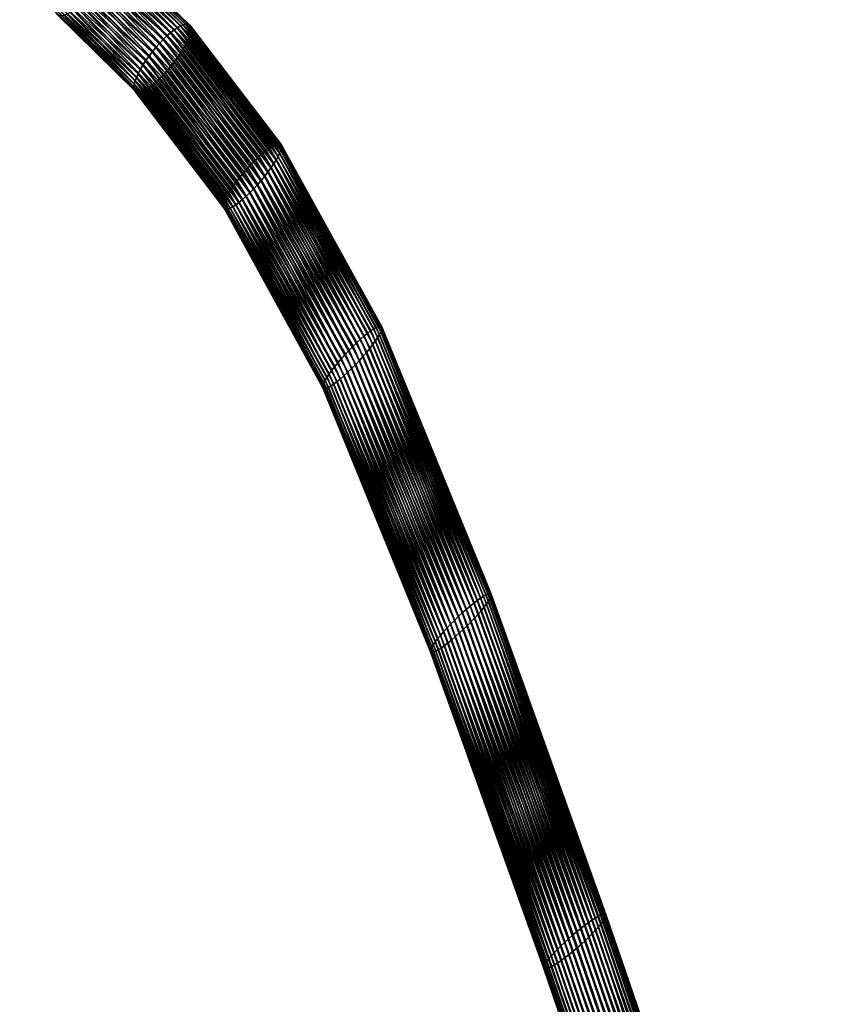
# Model space of a CAD drawing. Header units: centimetres. Extents: x -1886 to 2760, y -2774 to 68.
# Tile 4 of 77: x -3.02 to 0.7, y 42.9 to 47.38. Entities that reach past the tile are written whole.
import ezdxf

# ---------------------------------------------------------------- set-up
doc = ezdxf.new("R2010")
doc.units = ezdxf.units.CM
doc.layers.get('0').update_dxf_attribs({"true_color": 0x086e87})

msp = doc.modelspace()

# ---------------------------------------------------------------- meshes
at = {"color": 9, "true_color": 0xc1c1c1}
mesh = msp.add_polyface(dxfattribs=at)
corners = [(-2.9196, 47.8718, -1095.3745), (-2.6207, 47.6171, -1095.2147), (-2.6294, 47.5975, -1095.2153), (-2.9273, 47.8513, -1095.3746), (-2.64, 47.5771, -1095.2145), (-2.9484, 47.809, -1095.3705), (-2.6521, 47.5564, -1095.2119), (-2.6657, 47.5356, -1095.208), (-2.937, 47.8302, -1095.3732), (-2.9614, 47.7879, -1095.3665), (-2.6805, 47.5151, -1095.2026), (-2.9759, 47.7674, -1095.361), (-2.6963, 47.4953, -1095.196), (-2.9914, 47.7478, -1095.3545), (-2.7128, 47.4765, -1095.1881), (-2.3797, 47.1168, -1095.0072), (-2.7296, 47.459, -1095.1792), (-2.3966, 47.1005, -1094.9971), (-2.7466, 47.4432, -1095.1693), (-2.4131, 47.086, -1094.9862), (-2.7634, 47.4292, -1095.1587), (-2.4439, 47.063, -1094.9626), (-2.7953, 47.4079, -1095.1359), (-2.7797, 47.4174, -1095.1475), (-2.429, 47.0734, -1094.9746), (-2.4577, 47.055, -1094.9503), (-2.8099, 47.4009, -1095.1241), (-2.4701, 47.0495, -1094.9379), (-2.8232, 47.3965, -1095.1123), (-2.49, 47.0461, -1094.9138), (-2.8452, 47.3958, -1095.0897), (-2.835, 47.3948, -1095.1008), (-2.481, 47.0465, -1094.9257), (-2.497, 47.0485, -1094.9026), (-2.8534, 47.3996, -1095.0792), (-2.502, 47.0534, -1094.8921), (-2.8597, 47.4059, -1095.0696), (-2.5055, 47.0707, -1094.874), (-2.8659, 47.4261, -1095.0531), (-2.8639, 47.4148, -1095.0608), (-2.5048, 47.0609, -1094.8826), (-2.5039, 47.0828, -1094.8668), (-2.8656, 47.4395, -1095.0466), (-2.5001, 47.0969, -1094.861), (-2.8631, 47.455, -1095.0416), (-2.4863, 47.1301, -1094.8539), (-2.8518, 47.4906, -1095.0358), (-2.8585, 47.4721, -1095.038), (-2.4942, 47.1128, -1094.8567), (-2.4765, 47.1488, -1094.8527), (-2.8431, 47.5102, -1095.0353), (-2.4649, 47.1683, -1094.853), (-2.8326, 47.5306, -1095.0361), (-2.4375, 47.2086, -1094.8586), (-2.8069, 47.5722, -1095.0426), (-2.8204, 47.5514, -1095.0386), (-2.4519, 47.1884, -1094.8551), (-2.4221, 47.2288, -1094.8638), (-2.792, 47.5927, -1095.048), (-2.4059, 47.2485, -1094.8704), (-2.7763, 47.6125, -1095.0547), (-2.3723, 47.2851, -1094.8872), (-2.743, 47.6489, -1095.0714), (-2.7598, 47.6314, -1095.0625), (-2.3892, 47.2674, -1094.8782), (-2.3554, 47.3014, -1094.8973), (-2.726, 47.6648, -1095.0814), (-2.3389, 47.316, -1094.9083), (-2.7092, 47.6788, -1095.092), (-3.0073, 47.9643, -1095.2751), (-2.6929, 47.6906, -1095.1033), (-2.6773, 47.7002, -1095.1149), (-3.0243, 47.9536, -1095.2646), (-2.9909, 47.9726, -1095.2859), (-2.6627, 47.7071, -1095.1266), (-2.9754, 47.9781, -1095.2968), (-2.6494, 47.7115, -1095.1383), (-2.948, 47.9811, -1095.318), (-2.6376, 47.7132, -1095.1499), (-2.6274, 47.7122, -1095.161), (-2.9611, 47.981, -1095.3075), (-2.9366, 47.9784, -1095.3281), (-2.6191, 47.7084, -1095.1715), (-2.927, 47.973, -1095.3375), (-2.6129, 47.702, -1095.1812), (-2.6067, 47.6818, -1095.1975), (-2.9105, 47.9415, -1095.3606), (-2.9139, 47.9543, -1095.3539), (-2.6087, 47.6931, -1095.1899), (-2.9194, 47.9649, -1095.3462), (-2.607, 47.6683, -1095.204), (-2.9094, 47.9265, -1095.366), (-2.6094, 47.6528, -1095.209), (-2.9106, 47.9097, -1095.3702), (-2.914, 47.8913, -1095.373), (-2.614, 47.6357, -1095.2126)]
mesh.append_faces([[corners[k] for k in face] for face in [(0, 1, 2), (3, 2, 4), (5, 6, 7), (8, 4, 6), (9, 7, 10), (11, 10, 12), (13, 12, 14), (15, 16, 14), (17, 18, 16), (19, 20, 18), (21, 22, 23), (24, 23, 20), (25, 26, 22), (27, 28, 26), (29, 30, 31), (32, 31, 28), (33, 34, 30), (35, 36, 34), (37, 38, 39), (39, 40, 37), (40, 39, 36), (36, 35, 40), (38, 37, 41), (41, 42, 38), (42, 41, 43), (43, 44, 42), (45, 46, 47), (47, 48, 45), (48, 47, 44), (44, 43, 48), (46, 45, 49), (49, 50, 46), (50, 49, 51), (51, 52, 50), (53, 54, 55), (56, 55, 52), (57, 58, 54), (59, 60, 58), (61, 62, 63), (64, 63, 60), (65, 66, 62), (67, 68, 66), (69, 70, 71), (72, 68, 70), (73, 71, 74), (75, 74, 76), (77, 78, 79), (80, 76, 78), (81, 79, 82), (83, 82, 84), (85, 86, 87), (87, 88, 85), (89, 84, 88), (86, 85, 90), (90, 91, 86), (91, 90, 92), (92, 93, 91), (94, 95, 1), (95, 94, 93), (93, 92, 95)]], dxfattribs={"vtx2": -1, "color": 9})
mesh = msp.add_polyface(dxfattribs=at)
corners = [(-2.6207, 47.6171, -1095.2147), (-2.2657, 47.2715, -1095.0405), (-2.2755, 47.2529, -1095.0417), (-2.6294, 47.5975, -1095.2153), (-2.2871, 47.2334, -1095.0413), (-2.64, 47.5771, -1095.2145), (-2.3145, 47.1931, -1095.0358), (-2.6657, 47.5356, -1095.208), (-2.6521, 47.5564, -1095.2119), (-2.3001, 47.2133, -1095.0393), (-2.3299, 47.173, -1095.0306), (-2.6805, 47.5151, -1095.2026), (-2.3461, 47.1533, -1095.024), (-2.6963, 47.4953, -1095.196), (-2.7128, 47.4765, -1095.1881), (-2.3628, 47.1345, -1095.0162), (-2.3797, 47.1168, -1095.0072), (-2.7296, 47.459, -1095.1792), (-2.3966, 47.1005, -1094.9971), (-2.7466, 47.4432, -1095.1693), (-2.4131, 47.086, -1094.9862), (-2.7797, 47.4174, -1095.1475), (-2.429, 47.0734, -1094.9746), (-2.4439, 47.063, -1094.9626), (-2.7634, 47.4292, -1095.1587), (-2.7953, 47.4079, -1095.1359), (-2.4577, 47.055, -1094.9503), (-2.8204, 47.5514, -1095.0386), (-2.4519, 47.1884, -1094.8551), (-2.4375, 47.2086, -1094.8586), (-2.8326, 47.5306, -1095.0361), (-2.4649, 47.1683, -1094.853), (-2.8069, 47.5722, -1095.0426), (-2.4221, 47.2288, -1094.8638), (-2.792, 47.5927, -1095.048), (-2.4059, 47.2485, -1094.8704), (-2.7598, 47.6314, -1095.0625), (-2.3892, 47.2674, -1094.8782), (-2.3723, 47.2851, -1094.8872), (-2.7763, 47.6125, -1095.0547), (-2.743, 47.6489, -1095.0714), (-2.3554, 47.3014, -1094.8973), (-2.726, 47.6648, -1095.0814), (-2.3389, 47.316, -1094.9083), (-2.3081, 47.339, -1094.9319), (-2.6773, 47.7002, -1095.1149), (-2.6929, 47.6906, -1095.1033), (-2.323, 47.3286, -1094.9199), (-2.7092, 47.6788, -1095.092), (-2.2943, 47.3471, -1094.9442), (-2.6627, 47.7071, -1095.1266), (-2.2819, 47.3526, -1094.9565), (-2.6494, 47.7115, -1095.1383), (-1.8647, 46.8077, -1094.7217), (-1.8466, 46.8128, -1094.7466), (-2.262, 47.3559, -1094.9806), (-2.2711, 47.3556, -1094.9689), (-1.8547, 46.8115, -1094.7344), (-2.6274, 47.7122, -1095.161), (-2.6376, 47.7132, -1095.1499), (-2.255, 47.3535, -1094.9919), (-2.6191, 47.7084, -1095.1715), (-2.25, 47.3485, -1095.0024), (-2.6129, 47.702, -1095.1812), (-1.8406, 46.8115, -1094.7584), (-1.8367, 46.8077, -1094.7694), (-2.2465, 47.3311, -1095.0204), (-2.6067, 47.6818, -1095.1975), (-2.6087, 47.6931, -1095.1899), (-2.2472, 47.341, -1095.012), (-2.2481, 47.319, -1095.0276), (-2.607, 47.6683, -1095.204), (-2.2519, 47.3048, -1095.0334), (-2.6094, 47.6528, -1095.209), (-2.614, 47.6357, -1095.2126), (-2.2578, 47.2889, -1095.0377)]
mesh.append_faces([[corners[k] for k in face] for face in [(0, 1, 2), (2, 3, 0), (3, 2, 4), (4, 5, 3), (6, 7, 8), (8, 9, 6), (9, 8, 5), (5, 4, 9), (7, 6, 10), (10, 11, 7), (11, 10, 12), (12, 13, 11), (14, 15, 16), (15, 14, 13), (13, 12, 15), (17, 16, 18), (19, 18, 20), (21, 22, 23), (24, 20, 22), (25, 23, 26), (27, 28, 29), (30, 31, 28), (32, 29, 33), (34, 33, 35), (36, 37, 38), (39, 35, 37), (40, 38, 41), (42, 41, 43), (44, 45, 46), (46, 47, 44), (47, 46, 48), (48, 43, 47), (45, 44, 49), (49, 50, 45), (50, 49, 51), (51, 52, 50), (53, 51, 49), (54, 55, 56), (57, 56, 51), (55, 58, 59), (59, 56, 55), (56, 59, 52), (52, 51, 56), (58, 55, 60), (60, 61, 58), (61, 60, 62), (62, 63, 61), (64, 60, 55), (65, 62, 60), (66, 67, 68), (68, 69, 66), (69, 68, 63), (63, 62, 69), (67, 66, 70), (70, 71, 67), (71, 70, 72), (72, 73, 71), (1, 0, 74), (74, 75, 1), (75, 74, 73), (73, 72, 75)]], dxfattribs={"vtx2": -1, "color": 9})
mesh = msp.add_polyface(dxfattribs=at)
corners = [(-1.8831, 46.7018, -1094.8134), (-2.2871, 47.2334, -1095.0413), (-2.2755, 47.2529, -1095.0417), (-1.9122, 46.6631, -1094.8087), (-2.3145, 47.1931, -1095.0358), (-2.3001, 47.2133, -1095.0393), (-1.897, 46.6826, -1094.8119), (-1.9283, 46.6436, -1094.804), (-2.3299, 47.173, -1095.0306), (-1.945, 46.6244, -1094.7979), (-2.3461, 47.1533, -1095.024), (-1.9793, 46.5884, -1094.7814), (-2.3797, 47.1168, -1095.0072), (-2.3628, 47.1345, -1095.0162), (-1.9621, 46.6059, -1094.7902), (-1.9962, 46.5722, -1094.7714), (-2.3966, 47.1005, -1094.9971), (-2.0127, 46.5575, -1094.7605), (-2.4131, 47.086, -1094.9862), (-2.0429, 46.5337, -1094.7366), (-2.4439, 47.063, -1094.9626), (-2.429, 47.0734, -1094.9746), (-2.0283, 46.5446, -1094.7488), (-2.8099, 47.4009, -1095.1241), (-2.4577, 47.055, -1094.9503), (-2.4701, 47.0495, -1094.9379), (-2.0562, 46.525, -1094.7241), (-2.0679, 46.5188, -1094.7114), (-2.086, 46.5136, -1094.6864), (-2.49, 47.0461, -1094.9138), (-2.481, 47.0465, -1094.9257), (-2.0779, 46.5149, -1094.6987), (-2.835, 47.3948, -1095.1008), (-2.8232, 47.3965, -1095.1123), (-2.8452, 47.3958, -1095.0897), (-2.497, 47.0485, -1094.9026), (-2.8534, 47.3996, -1095.0792), (-2.502, 47.0534, -1094.8921), (-2.092, 46.5148, -1094.6747), (-2.0959, 46.5186, -1094.6636), (-2.097, 46.5335, -1094.6443), (-2.5055, 47.0707, -1094.874), (-2.5048, 47.0609, -1094.8826), (-2.0976, 46.5249, -1094.6534), (-2.0942, 46.5443, -1094.6365), (-2.5039, 47.0828, -1094.8668), (-2.0892, 46.5572, -1094.63), (-2.5001, 47.0969, -1094.861), (-2.073, 46.5881, -1094.6216), (-2.4863, 47.1301, -1094.8539), (-2.4942, 47.1128, -1094.8567), (-2.0821, 46.5719, -1094.625), (-2.0621, 46.6057, -1094.6198), (-2.4765, 47.1488, -1094.8527), (-2.0495, 46.6242, -1094.6196), (-2.4649, 47.1683, -1094.853), (-2.0204, 46.6629, -1094.6241), (-2.4375, 47.2086, -1094.8586), (-2.4519, 47.1884, -1094.8551), (-2.0355, 46.6434, -1094.6211), (-2.0043, 46.6825, -1094.6289), (-2.4221, 47.2288, -1094.8638), (-1.9876, 46.7017, -1094.6351), (-2.4059, 47.2485, -1094.8704), (-1.9533, 46.7379, -1094.6516), (-2.3723, 47.2851, -1094.8872), (-2.3892, 47.2674, -1094.8782), (-1.9705, 46.7203, -1094.6428), (-1.9363, 46.7541, -1094.6616), (-2.3554, 47.3014, -1094.8973), (-1.9199, 46.7689, -1094.6726), (-2.3389, 47.316, -1094.9083), (-1.8897, 46.7927, -1094.6964), (-2.3081, 47.339, -1094.9319), (-2.323, 47.3286, -1094.9199), (-1.9043, 46.7818, -1094.6842), (-1.8764, 46.8014, -1094.709), (-2.2943, 47.3471, -1094.9442)]
mesh.append_faces([[corners[k] for k in face] for face in [(0, 1, 2), (3, 4, 5), (6, 5, 1), (7, 8, 4), (9, 10, 8), (11, 12, 13), (14, 13, 10), (15, 16, 12), (17, 18, 16), (19, 20, 21), (21, 22, 19), (22, 21, 18), (18, 17, 22), (23, 24, 25), (20, 19, 26), (26, 24, 20), (24, 26, 27), (27, 25, 24), (28, 29, 30), (30, 31, 28), (31, 30, 25), (25, 27, 31), (32, 30, 29), (33, 25, 30), (34, 29, 35), (36, 35, 37), (29, 28, 38), (38, 35, 29), (35, 38, 39), (39, 37, 35), (40, 41, 42), (42, 43, 40), (43, 42, 37), (37, 39, 43), (41, 40, 44), (44, 45, 41), (45, 44, 46), (46, 47, 45), (48, 49, 50), (50, 51, 48), (51, 50, 47), (47, 46, 51), (49, 48, 52), (52, 53, 49), (53, 52, 54), (54, 55, 53), (56, 57, 58), (58, 59, 56), (59, 58, 55), (55, 54, 59), (57, 56, 60), (60, 61, 57), (62, 63, 61), (64, 65, 66), (67, 66, 63), (68, 69, 65), (70, 71, 69), (72, 73, 74), (75, 74, 71), (76, 77, 73)]], dxfattribs={"vtx2": -1, "color": 9})
mesh = msp.add_polyface(dxfattribs=at)
corners = [(-1.4191, 45.9008, -1094.4886), (-1.8705, 46.7204, -1094.8132), (-1.8596, 46.7379, -1094.8114), (-1.4325, 45.8834, -1094.4894), (-1.8831, 46.7018, -1094.8134), (-2.2657, 47.2715, -1095.0405), (-2.2755, 47.2529, -1095.0417), (-1.4633, 45.8466, -1094.4858), (-1.9122, 46.6631, -1094.8087), (-1.897, 46.6826, -1094.8119), (-2.3001, 47.2133, -1095.0393), (-1.4474, 45.8652, -1094.4884), (-2.2871, 47.2334, -1095.0413), (-2.3145, 47.1931, -1095.0358), (-1.9283, 46.6436, -1094.804), (-2.3299, 47.173, -1095.0306), (-1.945, 46.6244, -1094.7979), (-2.3628, 47.1345, -1095.0162), (-1.9621, 46.6059, -1094.7902), (-1.9793, 46.5884, -1094.7814), (-2.3461, 47.1533, -1095.024), (-2.3797, 47.1168, -1095.0072), (-1.9962, 46.5722, -1094.7714), (-2.3966, 47.1005, -1094.9971), (-2.0127, 46.5575, -1094.7605), (-1.5614, 45.8368, -1094.2974), (-2.0204, 46.6629, -1094.6241), (-2.0355, 46.6434, -1094.6211), (-1.5446, 45.8555, -1094.3016), (-2.0043, 46.6825, -1094.6289), (-1.5273, 45.8739, -1094.3074), (-1.9876, 46.7017, -1094.6351), (-2.4221, 47.2288, -1094.8638), (-1.4922, 45.9089, -1094.3231), (-1.9533, 46.7379, -1094.6516), (-1.9705, 46.7203, -1094.6428), (-2.3892, 47.2674, -1094.8782), (-1.5097, 45.8918, -1094.3146), (-2.4059, 47.2485, -1094.8704), (-1.475, 45.9248, -1094.3328), (-1.9363, 46.7541, -1094.6616), (-1.4585, 45.9392, -1094.3435), (-1.9199, 46.7689, -1094.6726), (-2.3723, 47.2851, -1094.8872), (-2.3554, 47.3014, -1094.8973), (-1.4284, 45.963, -1094.3672), (-1.8897, 46.7927, -1094.6964), (-1.9043, 46.7818, -1094.6842), (-2.323, 47.3286, -1094.9199), (-1.4428, 45.952, -1094.355), (-2.3389, 47.316, -1094.9083), (-1.4154, 45.9718, -1094.3798), (-1.8764, 46.8014, -1094.709), (-1.404, 45.9784, -1094.3925), (-1.8647, 46.8077, -1094.7217), (-2.3081, 47.339, -1094.9319), (-2.2943, 47.3471, -1094.9442), (-1.387, 45.9845, -1094.4177), (-1.8466, 46.8128, -1094.7466), (-1.8547, 46.8115, -1094.7344), (-2.2711, 47.3556, -1094.9689), (-1.3945, 45.9827, -1094.4053), (-2.2819, 47.3526, -1094.9565), (-1.3817, 45.9839, -1094.4298), (-1.8406, 46.8115, -1094.7584), (-1.3786, 45.9809, -1094.4413), (-1.8367, 46.8077, -1094.7694), (-2.262, 47.3559, -1094.9806), (-2.255, 47.3535, -1094.9919), (-1.3793, 45.9678, -1094.4614), (-1.8356, 46.7927, -1094.7887), (-1.835, 46.8014, -1094.7795), (-2.2465, 47.3311, -1095.0204), (-2.2472, 47.341, -1095.012), (-1.3778, 45.9755, -1094.4519), (-2.25, 47.3485, -1095.0024), (-1.3831, 45.9579, -1094.4697), (-1.8384, 46.7818, -1094.7965), (-1.3891, 45.9461, -1094.4767), (-1.8434, 46.7689, -1094.803), (-2.2481, 47.319, -1095.0276), (-2.2519, 47.3048, -1095.0334), (-1.4072, 45.9173, -1094.4863), (-1.8505, 46.7542, -1094.808), (-2.2578, 47.2889, -1095.0377), (-1.3972, 45.9325, -1094.4823)]
mesh.append_faces([[corners[k] for k in face] for face in [(0, 1, 2), (3, 4, 1), (5, 2, 1), (1, 6, 5), (6, 1, 4), (7, 8, 9), (10, 9, 8), (11, 9, 4), (12, 4, 9), (13, 8, 14), (15, 14, 16), (17, 18, 19), (20, 16, 18), (21, 19, 22), (23, 22, 24), (25, 26, 27), (28, 29, 26), (30, 31, 29), (32, 29, 31), (33, 34, 35), (36, 35, 34), (37, 35, 31), (38, 31, 35), (39, 40, 34), (41, 42, 40), (43, 34, 40), (44, 40, 42), (45, 46, 47), (48, 47, 46), (49, 47, 42), (50, 42, 47), (51, 52, 46), (53, 54, 52), (55, 46, 52), (56, 52, 54), (57, 58, 59), (60, 59, 58), (61, 59, 54), (62, 54, 59), (63, 64, 58), (65, 66, 64), (67, 58, 64), (68, 64, 66), (69, 70, 71), (70, 72, 73), (73, 71, 70), (74, 71, 66), (71, 73, 75), (75, 66, 71), (76, 77, 70), (78, 79, 77), (72, 70, 77), (77, 80, 72), (80, 77, 79), (79, 81, 80), (82, 2, 83), (2, 5, 84), (84, 83, 2), (85, 83, 79), (83, 84, 81), (81, 79, 83)]], dxfattribs={"vtx2": -1, "color": 9})
mesh = msp.add_polyface(dxfattribs=at)
corners = [(-1.8596, 46.7379, -1094.8114), (-1.4072, 45.9173, -1094.4863), (-1.4191, 45.9008, -1094.4886), (-1.8705, 46.7204, -1094.8132), (-1.4325, 45.8834, -1094.4894), (-1.897, 46.6826, -1094.8119), (-1.4474, 45.8652, -1094.4884), (-1.4633, 45.8466, -1094.4858), (-1.8831, 46.7018, -1094.8134), (-1.9122, 46.6631, -1094.8087), (-1.4801, 45.828, -1094.4817), (-1.9283, 46.6436, -1094.804), (-1.4974, 45.8096, -1094.476), (-1.945, 46.6244, -1094.7979), (-1.5325, 45.7747, -1094.4602), (-1.9793, 46.5884, -1094.7814), (-1.9621, 46.6059, -1094.7902), (-1.515, 45.7917, -1094.4688), (-1.5497, 45.7589, -1094.4506), (-1.9962, 46.5722, -1094.7714), (-1.5662, 45.7445, -1094.4398), (-2.0127, 46.5575, -1094.7605), (-1.5963, 45.7208, -1094.4163), (-2.0429, 46.5337, -1094.7366), (-2.0283, 46.5446, -1094.7488), (-1.5819, 45.7317, -1094.4283), (-1.6093, 45.712, -1094.4037), (-2.0562, 46.525, -1094.7241), (-1.6207, 45.7054, -1094.3909), (-2.0679, 46.5188, -1094.7114), (-1.6377, 45.6993, -1094.3656), (-2.086, 46.5136, -1094.6864), (-2.0779, 46.5149, -1094.6987), (-1.6302, 45.7012, -1094.3782), (-1.643, 45.6998, -1094.3535), (-2.092, 46.5148, -1094.6747), (-1.6461, 45.7029, -1094.342), (-2.0959, 46.5186, -1094.6636), (-1.6454, 45.7158, -1094.3219), (-2.097, 46.5335, -1094.6443), (-2.0976, 46.5249, -1094.6534), (-1.6469, 45.7082, -1094.3315), (-1.6416, 45.7256, -1094.3136), (-2.0942, 46.5443, -1094.6365), (-1.6356, 45.7375, -1094.3065), (-2.0892, 46.5572, -1094.63), (-1.6175, 45.7661, -1094.297), (-2.073, 46.5881, -1094.6216), (-2.0821, 46.5719, -1094.625), (-1.6275, 45.751, -1094.301), (-1.6056, 45.7826, -1094.2946), (-2.0621, 46.6057, -1094.6198), (-1.5922, 45.8001, -1094.2938), (-2.0495, 46.6242, -1094.6196), (-2.0355, 46.6434, -1094.6211), (-1.5773, 45.8182, -1094.2948), (-1.5614, 45.8368, -1094.2974), (-2.0204, 46.6629, -1094.6241), (-1.5446, 45.8555, -1094.3016), (-2.0043, 46.6825, -1094.6289), (-1.5273, 45.8739, -1094.3074), (-1.9705, 46.7203, -1094.6428), (-1.5097, 45.8918, -1094.3146), (-1.4922, 45.9089, -1094.3231), (-1.9876, 46.7017, -1094.6351), (-1.9533, 46.7379, -1094.6516), (-1.475, 45.9248, -1094.3328), (-1.9363, 46.7541, -1094.6616), (-1.4585, 45.9392, -1094.3435), (-1.9043, 46.7818, -1094.6842), (-1.4428, 45.952, -1094.355), (-1.4284, 45.963, -1094.3672), (-1.9199, 46.7689, -1094.6726), (-1.8897, 46.7927, -1094.6964), (-1.4154, 45.9718, -1094.3798), (-1.8764, 46.8014, -1094.709), (-1.404, 45.9784, -1094.3925), (-1.8547, 46.8115, -1094.7344), (-1.3945, 45.9827, -1094.4053), (-1.387, 45.9845, -1094.4177), (-1.8647, 46.8077, -1094.7217), (-1.8466, 46.8128, -1094.7466), (-1.3817, 45.9839, -1094.4298), (-1.8406, 46.8115, -1094.7584), (-1.3786, 45.9809, -1094.4413), (-1.835, 46.8014, -1094.7795), (-1.3778, 45.9755, -1094.4519), (-1.3793, 45.9678, -1094.4614), (-1.8367, 46.8077, -1094.7694), (-1.8356, 46.7927, -1094.7887), (-1.3831, 45.9579, -1094.4697), (-1.8384, 46.7818, -1094.7965), (-1.3891, 45.9461, -1094.4767), (-1.8505, 46.7542, -1094.808), (-1.3972, 45.9325, -1094.4823), (-1.8434, 46.7689, -1094.803)]
mesh.append_faces([[corners[k] for k in face] for face in [(0, 1, 2), (3, 2, 4), (5, 6, 7), (8, 4, 6), (9, 7, 10), (10, 11, 9), (11, 10, 12), (12, 13, 11), (14, 15, 16), (16, 17, 14), (17, 16, 13), (13, 12, 17), (15, 14, 18), (18, 19, 15), (19, 18, 20), (20, 21, 19), (22, 23, 24), (25, 24, 21), (21, 20, 25), (26, 27, 23), (28, 29, 27), (30, 31, 32), (33, 32, 29), (34, 35, 31), (36, 37, 35), (38, 39, 40), (41, 40, 37), (42, 43, 39), (43, 42, 44), (44, 45, 43), (46, 47, 48), (48, 49, 46), (49, 48, 45), (45, 44, 49), (47, 46, 50), (50, 51, 47), (51, 50, 52), (52, 53, 51), (54, 55, 56), (55, 54, 53), (53, 52, 55), (57, 56, 58), (59, 58, 60), (61, 62, 63), (64, 60, 62), (65, 63, 66), (67, 66, 68), (69, 70, 71), (72, 68, 70), (73, 71, 74), (75, 74, 76), (77, 78, 79), (80, 76, 78), (81, 79, 82), (83, 82, 84), (85, 86, 87), (88, 84, 86), (89, 87, 90), (91, 90, 92), (93, 94, 1), (95, 92, 94)]], dxfattribs={"vtx2": -1, "color": 9})
mesh = msp.add_polyface(dxfattribs=at)
corners = [(-2.0283, 46.5446, -1094.7488), (-1.5819, 45.7317, -1094.4283), (-1.5963, 45.7208, -1094.4163), (-2.0429, 46.5337, -1094.7366), (-1.6093, 45.712, -1094.4037), (-2.0562, 46.525, -1094.7241), (-1.6207, 45.7054, -1094.3909), (-2.0779, 46.5149, -1094.6987), (-1.6302, 45.7012, -1094.3782), (-1.6377, 45.6993, -1094.3656), (-2.0679, 46.5188, -1094.7114), (-2.086, 46.5136, -1094.6864), (-1.643, 45.6998, -1094.3535), (-2.092, 46.5148, -1094.6747), (-1.6461, 45.7029, -1094.342), (-2.0976, 46.5249, -1094.6534), (-1.6469, 45.7082, -1094.3315), (-1.6454, 45.7158, -1094.3219), (-2.0959, 46.5186, -1094.6636), (-2.097, 46.5335, -1094.6443), (-1.6416, 45.7256, -1094.3136), (-0.926, 44.6922, -1094.026), (-1.4191, 45.9008, -1094.4886), (-1.4072, 45.9173, -1094.4863), (-0.9401, 44.6759, -1094.0272), (-1.4325, 45.8834, -1094.4894), (-0.9722, 44.6414, -1094.0249), (-1.4633, 45.8466, -1094.4858), (-1.4474, 45.8652, -1094.4884), (-0.9556, 44.6588, -1094.0269), (-0.9895, 44.6239, -1094.0212), (-1.4801, 45.828, -1094.4817), (-1.0074, 44.6065, -1094.016), (-1.4974, 45.8096, -1094.476), (-1.0435, 44.5736, -1094.0012), (-1.5325, 45.7747, -1094.4602), (-1.515, 45.7917, -1094.4688), (-1.0255, 44.5897, -1094.0093), (-1.061, 44.5586, -1093.9919), (-1.5497, 45.7589, -1094.4506), (-1.0779, 44.5449, -1093.9817), (-1.5662, 45.7445, -1094.4398), (-1.1083, 44.5223, -1093.9586), (-1.0937, 44.5327, -1093.9705), (-1.1214, 44.5139, -1093.9462), (-1.1327, 44.5075, -1093.9336), (-1.1493, 44.5012, -1093.9082), (-1.1421, 44.5032, -1093.9208), (-1.1544, 44.5016, -1093.8961), (-1.1571, 44.5042, -1093.8845), (-1.1555, 44.516, -1093.8638), (-1.1575, 44.509, -1093.8737), (-1.1512, 44.525, -1093.8551), (-1.1446, 44.536, -1093.8477), (-1.6356, 45.7375, -1094.3065), (-1.1252, 44.5627, -1093.837), (-1.6175, 45.7661, -1094.297), (-1.6275, 45.751, -1094.301), (-1.1359, 44.5486, -1093.8416), (-1.1127, 44.578, -1093.8342), (-1.6056, 45.7826, -1094.2946), (-1.0986, 44.5944, -1093.8329), (-1.5922, 45.8001, -1094.2938), (-1.0666, 44.6289, -1093.8353), (-1.5614, 45.8368, -1094.2974), (-1.5773, 45.8182, -1094.2948), (-1.0831, 44.6114, -1093.8333), (-1.0492, 44.6464, -1093.839), (-1.5446, 45.8555, -1094.3016), (-1.0313, 44.6638, -1093.8442), (-1.5273, 45.8739, -1094.3074), (-0.9952, 44.6968, -1093.859), (-1.4922, 45.9089, -1094.3231), (-1.5097, 45.8918, -1094.3146), (-1.0132, 44.6807, -1093.851), (-0.9777, 44.7119, -1093.8683), (-1.475, 45.9248, -1094.3328), (-0.9608, 44.7256, -1093.8787), (-1.4585, 45.9392, -1094.3435), (-0.9304, 44.7483, -1093.9017), (-1.4284, 45.963, -1094.3672), (-1.4428, 45.952, -1094.355), (-0.945, 44.7378, -1093.8898), (-0.9174, 44.7568, -1093.9141), (-1.4154, 45.9718, -1094.3798), (-0.9061, 44.7632, -1093.9268), (-1.404, 45.9784, -1094.3925), (-0.8894, 44.7694, -1093.952), (-1.387, 45.9845, -1094.4177), (-1.3945, 45.9827, -1094.4053), (-0.8967, 44.7674, -1093.9395), (-0.8843, 44.769, -1093.9642), (-1.3817, 45.9839, -1094.4298), (-0.8816, 44.7664, -1093.9758), (-1.3786, 45.9809, -1094.4413), (-0.8832, 44.7545, -1093.9965), (-1.3793, 45.9678, -1094.4614), (-1.3778, 45.9755, -1094.4519), (-0.8812, 44.7615, -1093.9866), (-0.8875, 44.7454, -1094.0051), (-1.3831, 45.9579, -1094.4697), (-0.8941, 44.7344, -1094.0126), (-1.3891, 45.9461, -1094.4767), (-0.9135, 44.7076, -1094.0231), (-1.3972, 45.9325, -1094.4823), (-0.9028, 44.7217, -1094.0186)]
mesh.append_faces([[corners[k] for k in face] for face in [(0, 1, 2), (3, 2, 4), (5, 4, 6), (7, 8, 9), (10, 6, 8), (11, 9, 12), (13, 12, 14), (15, 16, 17), (18, 14, 16), (19, 17, 20), (21, 22, 23), (24, 25, 22), (26, 27, 28), (29, 28, 25), (30, 31, 27), (32, 33, 31), (34, 35, 36), (37, 36, 33), (38, 39, 35), (40, 41, 39), (42, 2, 1), (43, 1, 41), (44, 4, 2), (45, 6, 4), (46, 9, 8), (47, 8, 6), (48, 12, 9), (49, 14, 12), (50, 17, 16), (51, 16, 14), (52, 20, 17), (53, 54, 20), (55, 56, 57), (58, 57, 54), (59, 60, 56), (61, 62, 60), (63, 64, 65), (66, 65, 62), (67, 68, 64), (69, 70, 68), (71, 72, 73), (74, 73, 70), (75, 76, 72), (77, 78, 76), (79, 80, 81), (82, 81, 78), (83, 84, 80), (85, 86, 84), (87, 88, 89), (89, 90, 87), (90, 89, 86), (88, 87, 91), (91, 92, 88), (93, 94, 92), (95, 96, 97), (98, 97, 94), (99, 100, 96), (101, 102, 100), (103, 23, 104), (105, 104, 102)]], dxfattribs={"vtx2": -1, "color": 9})
mesh = msp.add_polyface(dxfattribs=at)
corners = [(-1.4072, 45.9173, -1094.4863), (-0.9135, 44.7076, -1094.0231), (-0.926, 44.6922, -1094.026), (-1.4191, 45.9008, -1094.4886), (-0.9401, 44.6759, -1094.0272), (-1.4474, 45.8652, -1094.4884), (-0.9556, 44.6588, -1094.0269), (-0.9722, 44.6414, -1094.0249), (-1.4325, 45.8834, -1094.4894), (-1.4633, 45.8466, -1094.4858), (-0.9895, 44.6239, -1094.0212), (-1.4801, 45.828, -1094.4817), (-1.0074, 44.6065, -1094.016), (-1.515, 45.7917, -1094.4688), (-1.0255, 44.5897, -1094.0093), (-1.0435, 44.5736, -1094.0012), (-1.4974, 45.8096, -1094.476), (-1.5325, 45.7747, -1094.4602), (-1.061, 44.5586, -1093.9919), (-1.5497, 45.7589, -1094.4506), (-1.0779, 44.5449, -1093.9817), (-1.5819, 45.7317, -1094.4283), (-1.0937, 44.5327, -1093.9705), (-1.1083, 44.5223, -1093.9586), (-1.5662, 45.7445, -1094.4398), (-1.5963, 45.7208, -1094.4163), (-1.1214, 44.5139, -1093.9462), (-1.6093, 45.712, -1094.4037), (-1.1327, 44.5075, -1093.9336), (-1.6302, 45.7012, -1094.3782), (-1.1421, 44.5032, -1093.9208), (-1.1493, 44.5012, -1093.9082), (-1.6207, 45.7054, -1094.3909), (-1.6377, 45.6993, -1094.3656), (-1.1544, 44.5016, -1093.8961), (-1.643, 45.6998, -1094.3535), (-1.1571, 44.5042, -1093.8845), (-1.6469, 45.7082, -1094.3315), (-1.1575, 44.509, -1093.8737), (-1.1555, 44.516, -1093.8638), (-1.6461, 45.7029, -1094.342), (-1.6454, 45.7158, -1094.3219), (-1.1512, 44.525, -1093.8551), (-1.6416, 45.7256, -1094.3136), (-1.1446, 44.536, -1093.8477), (-1.6275, 45.751, -1094.301), (-1.1359, 44.5486, -1093.8416), (-1.1252, 44.5627, -1093.837), (-1.6356, 45.7375, -1094.3065), (-1.6175, 45.7661, -1094.297), (-1.1127, 44.578, -1093.8342), (-1.6056, 45.7826, -1094.2946), (-1.0986, 44.5944, -1093.8329), (-1.5773, 45.8182, -1094.2948), (-1.0831, 44.6114, -1093.8333), (-1.0666, 44.6289, -1093.8353), (-1.5922, 45.8001, -1094.2938), (-1.5614, 45.8368, -1094.2974), (-1.0492, 44.6464, -1093.839), (-1.5446, 45.8555, -1094.3016), (-1.0313, 44.6638, -1093.8442), (-1.5097, 45.8918, -1094.3146), (-1.0132, 44.6807, -1093.851), (-0.9952, 44.6968, -1093.859), (-1.5273, 45.8739, -1094.3074), (-1.4922, 45.9089, -1094.3231), (-0.9777, 44.7119, -1093.8683), (-1.475, 45.9248, -1094.3328), (-0.9608, 44.7256, -1093.8787), (-0.441, 43.2731, -1093.322), (-1.4428, 45.952, -1094.355), (-0.945, 44.7378, -1093.8898), (-0.9304, 44.7483, -1093.9017), (-1.4585, 45.9392, -1094.3435), (-0.4099, 43.2942, -1093.3445), (-0.4248, 43.2845, -1093.3329), (-1.4284, 45.963, -1094.3672), (-0.9174, 44.7568, -1093.9141), (-0.3966, 43.302, -1093.3566), (-1.4154, 45.9718, -1094.3798), (-0.9061, 44.7632, -1093.9268), (-0.3851, 43.3079, -1093.3689), (-1.404, 45.9784, -1094.3925), (-0.8967, 44.7674, -1093.9395), (-0.3681, 43.3135, -1093.3939), (-0.8894, 44.7694, -1093.952), (-0.3755, 43.3118, -1093.3815), (-0.3631, 43.3131, -1093.4061), (-0.8843, 44.769, -1093.9642), (-1.3817, 45.9839, -1094.4298), (-0.8816, 44.7664, -1093.9758), (-0.3604, 43.3105, -1093.4177), (-1.3778, 45.9755, -1094.4519), (-0.8812, 44.7615, -1093.9866), (-0.8832, 44.7545, -1093.9965), (-1.3786, 45.9809, -1094.4413), (-0.3622, 43.2992, -1093.4386), (-0.3601, 43.3059, -1093.4286), (-1.3793, 45.9678, -1094.4614), (-0.8875, 44.7454, -1094.0051), (-0.3667, 43.2906, -1093.4475), (-1.3831, 45.9579, -1094.4697), (-0.8941, 44.7344, -1094.0126), (-0.3736, 43.2803, -1093.4552), (-1.3972, 45.9325, -1094.4823), (-0.9028, 44.7217, -1094.0186), (-1.3891, 45.9461, -1094.4767), (-0.3936, 43.2551, -1093.4664), (-0.3826, 43.2684, -1093.4615)]
mesh.append_faces([[corners[k] for k in face] for face in [(0, 1, 2), (3, 2, 4), (5, 6, 7), (8, 4, 6), (9, 7, 10), (11, 10, 12), (13, 14, 15), (16, 12, 14), (17, 15, 18), (19, 18, 20), (21, 22, 23), (24, 20, 22), (25, 23, 26), (27, 26, 28), (29, 30, 31), (32, 28, 30), (33, 31, 34), (35, 34, 36), (37, 38, 39), (40, 36, 38), (41, 39, 42), (43, 42, 44), (45, 46, 47), (48, 44, 46), (49, 47, 50), (51, 50, 52), (53, 54, 55), (56, 52, 54), (57, 55, 58), (59, 58, 60), (61, 62, 63), (64, 60, 62), (65, 63, 66), (67, 66, 68), (69, 68, 66), (70, 71, 72), (73, 68, 71), (74, 72, 71), (75, 71, 68), (76, 72, 77), (78, 77, 72), (79, 77, 80), (81, 80, 77), (82, 80, 83), (84, 85, 83), (86, 83, 80), (87, 88, 85), (89, 88, 90), (91, 90, 88), (92, 93, 94), (95, 90, 93), (96, 94, 93), (97, 93, 90), (98, 94, 99), (100, 99, 94), (101, 99, 102), (103, 102, 99), (104, 105, 1), (106, 102, 105), (107, 1, 105), (108, 105, 102)]], dxfattribs={"vtx2": -1, "color": 9})
mesh = msp.add_polyface(dxfattribs=at)
corners = [(-0.9135, 44.7076, -1094.0231), (-0.3936, 43.2551, -1093.4664), (-0.4066, 43.2407, -1093.4698), (-0.926, 44.6922, -1094.026), (-0.4211, 43.2253, -1093.4716), (-0.9401, 44.6759, -1094.0272), (-0.454, 43.1931, -1093.4701), (-0.9722, 44.6414, -1094.0249), (-0.9556, 44.6588, -1094.0269), (-0.437, 43.2094, -1093.4717), (-0.4719, 43.1767, -1093.467), (-0.9895, 44.6239, -1094.0212), (-0.4902, 43.1605, -1093.4623), (-1.0074, 44.6065, -1094.016), (-0.5272, 43.1298, -1093.4486), (-1.0435, 44.5736, -1094.0012), (-1.0255, 44.5897, -1094.0093), (-0.5088, 43.1448, -1093.4561), (-0.5452, 43.1159, -1093.4398), (-1.061, 44.5586, -1093.9919), (-0.5624, 43.1031, -1093.4299), (-1.0779, 44.5449, -1093.9817), (-0.5935, 43.0822, -1093.4076), (-1.1083, 44.5223, -1093.9586), (-1.0937, 44.5327, -1093.9705), (-0.5786, 43.0918, -1093.4191), (-0.6068, 43.0744, -1093.3955), (-1.1214, 44.5139, -1093.9462), (-0.6183, 43.0685, -1093.3831), (-1.1327, 44.5075, -1093.9336), (-0.6353, 43.0629, -1093.358), (-1.1493, 44.5012, -1093.9082), (-1.1421, 44.5032, -1093.9208), (-0.6279, 43.0646, -1093.3705), (-0.6403, 43.0633, -1093.3459), (-1.1544, 44.5016, -1093.8961), (-0.643, 43.0658, -1093.3344), (-1.1571, 44.5042, -1093.8845), (-0.6412, 43.077, -1093.3134), (-1.1555, 44.516, -1093.8638), (-1.1575, 44.509, -1093.8737), (-0.6433, 43.0704, -1093.3234), (-0.6367, 43.0856, -1093.3044), (-1.1512, 44.525, -1093.8551), (-0.6298, 43.0959, -1093.2966), (-1.1446, 44.536, -1093.8477), (-0.6098, 43.121, -1093.2854), (-1.1252, 44.5627, -1093.837), (-1.1359, 44.5486, -1093.8416), (-0.6208, 43.1077, -1093.2903), (-0.5968, 43.1354, -1093.2821), (-1.1127, 44.578, -1093.8342), (-0.5823, 43.1507, -1093.2804), (-1.0986, 44.5944, -1093.8329), (-0.5494, 43.1829, -1093.2817), (-1.0666, 44.6289, -1093.8353), (-1.0831, 44.6114, -1093.8333), (-0.5664, 43.1666, -1093.2803), (-0.5315, 43.1993, -1093.2849), (-1.0492, 44.6464, -1093.839), (-0.5132, 43.2156, -1093.2897), (-1.0313, 44.6638, -1093.8442), (-0.4762, 43.2464, -1093.3033), (-0.9952, 44.6968, -1093.859), (-1.0132, 44.6807, -1093.851), (-0.4946, 43.2313, -1093.2958), (-0.4582, 43.2604, -1093.3121), (-0.9777, 44.7119, -1093.8683), (-0.441, 43.2731, -1093.322), (-0.945, 44.7378, -1093.8898), (-0.4248, 43.2845, -1093.3329), (-0.4099, 43.2942, -1093.3445), (-0.9608, 44.7256, -1093.8787), (-0.9304, 44.7483, -1093.9017), (-0.3966, 43.302, -1093.3566), (-0.9174, 44.7568, -1093.9141), (-0.3851, 43.3079, -1093.3689), (-0.8967, 44.7674, -1093.9395), (-0.3755, 43.3118, -1093.3815), (-0.3681, 43.3135, -1093.3939), (-0.9061, 44.7632, -1093.9268), (-0.8894, 44.7694, -1093.952), (-0.3631, 43.3131, -1093.4061), (-0.8843, 44.769, -1093.9642), (-0.3604, 43.3105, -1093.4177), (-0.8812, 44.7615, -1093.9866), (-0.3601, 43.3059, -1093.4286), (-0.3622, 43.2992, -1093.4386), (-0.8816, 44.7664, -1093.9758), (-0.8832, 44.7545, -1093.9965), (-0.3667, 43.2906, -1093.4475), (-0.8875, 44.7454, -1094.0051), (-0.3736, 43.2803, -1093.4552), (-0.9028, 44.7217, -1094.0186), (-0.3826, 43.2684, -1093.4615), (-0.8941, 44.7344, -1094.0126)]
mesh.append_faces([[corners[k] for k in face] for face in [(0, 1, 2), (2, 3, 0), (3, 2, 4), (4, 5, 3), (6, 7, 8), (8, 9, 6), (9, 8, 5), (5, 4, 9), (7, 6, 10), (10, 11, 7), (11, 10, 12), (12, 13, 11), (14, 15, 16), (17, 16, 13), (18, 19, 15), (20, 21, 19), (22, 23, 24), (25, 24, 21), (26, 27, 23), (28, 29, 27), (30, 31, 32), (33, 32, 29), (34, 35, 31), (36, 37, 35), (38, 39, 40), (41, 40, 37), (42, 43, 39), (44, 45, 43), (46, 47, 48), (49, 48, 45), (50, 51, 47), (52, 53, 51), (54, 55, 56), (56, 57, 54), (57, 56, 53), (55, 54, 58), (58, 59, 55), (59, 58, 60), (60, 61, 59), (62, 63, 64), (64, 65, 62), (65, 64, 61), (61, 60, 65), (63, 62, 66), (66, 67, 63), (67, 66, 68), (69, 70, 71), (72, 68, 70), (73, 71, 74), (75, 74, 76), (77, 78, 79), (80, 76, 78), (81, 79, 82), (83, 82, 84), (85, 86, 87), (88, 84, 86), (89, 87, 90), (91, 90, 92), (93, 94, 1), (95, 92, 94)]], dxfattribs={"vtx2": -1, "color": 9})
mesh = msp.add_polyface(dxfattribs=at)
corners = [(0.1241, 41.6951, -1092.8657), (-0.4066, 43.2407, -1093.4698), (-0.3936, 43.2551, -1093.4664), (0.1093, 41.6806, -1092.8677), (-0.4211, 43.2253, -1093.4716), (0.0758, 41.6502, -1092.8671), (-0.454, 43.1931, -1093.4701), (-0.437, 43.2094, -1093.4717), (0.0931, 41.6655, -1092.8682), (0.0577, 41.6348, -1092.8644), (-0.4719, 43.1767, -1093.467), (0.039, 41.6196, -1092.8601), (-0.4902, 43.1605, -1093.4623), (0.0013, 41.591, -1092.8473), (-0.5272, 43.1298, -1093.4486), (-0.5088, 43.1448, -1093.4561), (0.0201, 41.6049, -1092.8544), (-1.0255, 44.5897, -1094.0093), (-1.0074, 44.6065, -1094.016), (-1.0435, 44.5736, -1094.0012), (-0.5452, 43.1159, -1093.4398), (-1.061, 44.5586, -1093.9919), (-0.5624, 43.1031, -1093.4299), (-0.0171, 41.5781, -1092.8389), (-0.0348, 41.5663, -1092.8295), (-0.0666, 41.5471, -1092.8079), (-0.5935, 43.0822, -1093.4076), (-0.5786, 43.0918, -1093.4191), (-0.0514, 41.5559, -1092.8191), (-1.0937, 44.5327, -1093.9705), (-1.0779, 44.5449, -1093.9817), (-1.1083, 44.5223, -1093.9586), (-0.6068, 43.0744, -1093.3955), (-1.1214, 44.5139, -1093.9462), (-0.6183, 43.0685, -1093.3831), (-1.1421, 44.5032, -1093.9208), (-0.6279, 43.0646, -1093.3705), (-0.6353, 43.0629, -1093.358), (-1.1327, 44.5075, -1093.9336), (-1.1493, 44.5012, -1093.9082), (-0.6403, 43.0633, -1093.3459), (-1.1544, 44.5016, -1093.8961), (-0.643, 43.0658, -1093.3344), (-1.1575, 44.509, -1093.8737), (-0.6433, 43.0704, -1093.3234), (-0.6412, 43.077, -1093.3134), (-1.1571, 44.5042, -1093.8845), (-1.1555, 44.516, -1093.8638), (-0.6367, 43.0856, -1093.3044), (-1.1512, 44.525, -1093.8551), (-0.6298, 43.0959, -1093.2966), (-0.1118, 41.5531, -1092.7059), (-0.1049, 41.563, -1092.6981), (-0.0847, 41.587, -1092.6864), (-0.6098, 43.121, -1093.2854), (-0.6208, 43.1077, -1093.2903), (-0.0958, 41.5743, -1092.6915), (-1.1359, 44.5486, -1093.8416), (-1.1446, 44.536, -1093.8477), (-1.1252, 44.5627, -1093.837), (-0.5968, 43.1354, -1093.2821), (-1.1127, 44.578, -1093.8342), (-0.5823, 43.1507, -1093.2804), (-0.0716, 41.6006, -1092.6827), (-0.0568, 41.6151, -1092.6807), (-0.0234, 41.6455, -1092.6813), (-0.5494, 43.1829, -1093.2817), (-0.5664, 43.1666, -1093.2803), (-0.0407, 41.6302, -1092.6802), (-1.0986, 44.5944, -1093.8329), (-0.0052, 41.6609, -1092.6841), (-0.5315, 43.1993, -1093.2849), (0.0135, 41.6761, -1092.6884), (-0.5132, 43.2156, -1093.2897), (0.0512, 41.7048, -1092.7012), (-0.4762, 43.2464, -1093.3033), (-0.4946, 43.2313, -1093.2958), (0.0324, 41.6908, -1092.6941), (0.0696, 41.7178, -1092.7096), (-0.4582, 43.2604, -1093.3121), (0.0872, 41.7296, -1092.719), (-0.441, 43.2731, -1093.322), (0.1191, 41.7489, -1092.7406), (-0.4099, 43.2942, -1093.3445), (-0.4248, 43.2845, -1093.3329), (0.1038, 41.74, -1092.7295), (0.1327, 41.756, -1092.7524), (-0.3966, 43.302, -1093.3566), (0.1446, 41.7612, -1092.7645), (-0.3851, 43.3079, -1093.3689), (0.1621, 41.7658, -1092.7891), (-0.3681, 43.3135, -1093.3939), (-0.3755, 43.3118, -1093.3815), (0.1544, 41.7645, -1092.7769), (0.1674, 41.7651, -1092.801), (-0.3631, 43.3131, -1093.4061), (0.1703, 41.7624, -1092.8126), (-0.3604, 43.3105, -1093.4177), (0.1687, 41.7512, -1092.8335), (-0.3622, 43.2992, -1093.4386), (-0.3601, 43.3059, -1093.4286), (0.1707, 41.7577, -1092.8235), (0.1642, 41.7428, -1092.8425), (-0.3667, 43.2906, -1093.4475), (0.1574, 41.7328, -1092.8503), (-0.3736, 43.2803, -1093.4552), (0.1371, 41.7088, -1092.8621), (-0.3826, 43.2684, -1093.4615), (0.1483, 41.7214, -1092.8569)]
mesh.append_faces([[corners[k] for k in face] for face in [(0, 1, 2), (3, 4, 1), (5, 6, 7), (8, 7, 4), (9, 10, 6), (11, 12, 10), (13, 14, 15), (16, 15, 12), (17, 15, 14), (18, 12, 15), (19, 14, 20), (21, 20, 22), (23, 20, 14), (24, 22, 20), (25, 26, 27), (28, 27, 22), (29, 27, 26), (30, 22, 27), (31, 26, 32), (33, 32, 34), (35, 36, 37), (38, 34, 36), (39, 37, 40), (41, 40, 42), (43, 44, 45), (46, 42, 44), (47, 45, 48), (49, 48, 50), (51, 48, 45), (52, 50, 48), (53, 54, 55), (56, 55, 50), (57, 55, 54), (58, 50, 55), (59, 54, 60), (61, 60, 62), (63, 60, 54), (64, 62, 60), (65, 66, 67), (68, 67, 62), (69, 62, 67), (70, 71, 66), (72, 73, 71), (74, 75, 76), (77, 76, 73), (78, 79, 75), (80, 81, 79), (82, 83, 84), (85, 84, 81), (86, 87, 83), (88, 89, 87), (90, 91, 92), (93, 92, 89), (94, 95, 91), (96, 97, 95), (98, 99, 100), (101, 100, 97), (102, 103, 99), (104, 105, 103), (106, 2, 107), (108, 107, 105)]], dxfattribs={"vtx2": -1, "color": 9})
mesh = msp.add_polyface(dxfattribs=at)
corners = [(-0.3936, 43.2551, -1093.4664), (0.1371, 41.7088, -1092.8621), (0.1241, 41.6951, -1092.8657), (-0.4066, 43.2407, -1093.4698), (0.1093, 41.6806, -1092.8677), (-0.437, 43.2094, -1093.4717), (0.0931, 41.6655, -1092.8682), (0.0758, 41.6502, -1092.8671), (-0.4211, 43.2253, -1093.4716), (-0.454, 43.1931, -1093.4701), (0.0577, 41.6348, -1092.8644), (-0.4719, 43.1767, -1093.467), (0.039, 41.6196, -1092.8601), (-0.5088, 43.1448, -1093.4561), (0.0201, 41.6049, -1092.8544), (0.0013, 41.591, -1092.8473), (-0.4902, 43.1605, -1093.4623), (-0.5272, 43.1298, -1093.4486), (-0.0171, 41.5781, -1092.8389), (-0.5452, 43.1159, -1093.4398), (-0.0348, 41.5663, -1092.8295), (-0.5786, 43.0918, -1093.4191), (-0.0514, 41.5559, -1092.8191), (-0.0666, 41.5471, -1092.8079), (-0.5624, 43.1031, -1093.4299), (-0.5935, 43.0822, -1093.4076), (-0.0803, 41.5401, -1092.7961), (-0.6068, 43.0744, -1093.3955), (-0.0921, 41.5349, -1092.7839), (-0.6183, 43.0685, -1093.3831), (-0.1097, 41.5302, -1092.7594), (-0.6353, 43.0629, -1093.358), (-0.6279, 43.0646, -1093.3705), (-0.102, 41.5315, -1092.7717), (-0.1149, 41.5309, -1092.7474), (-0.6403, 43.0633, -1093.3459), (-0.1178, 41.5336, -1092.736), (-0.643, 43.0658, -1093.3344), (-0.1163, 41.5448, -1092.715), (-0.6412, 43.077, -1093.3134), (-0.6433, 43.0704, -1093.3234), (-0.1183, 41.5383, -1092.725), (-0.1118, 41.5531, -1092.7059), (-0.6367, 43.0856, -1093.3044), (-0.1049, 41.563, -1092.6981), (-0.6208, 43.1077, -1093.2903), (-0.0958, 41.5743, -1092.6915), (-0.0847, 41.587, -1092.6864), (-0.6298, 43.0959, -1093.2966), (-0.6098, 43.121, -1093.2854), (-0.0716, 41.6006, -1092.6827), (-0.5968, 43.1354, -1093.2821), (-0.0568, 41.6151, -1092.6807), (-0.5664, 43.1666, -1093.2803), (-0.0407, 41.6302, -1092.6802), (-0.0234, 41.6455, -1092.6813), (-0.5823, 43.1507, -1093.2804), (-0.5494, 43.1829, -1093.2817), (-0.0052, 41.6609, -1092.6841), (-0.5315, 43.1993, -1093.2849), (0.0135, 41.6761, -1092.6884), (-0.4946, 43.2313, -1093.2958), (0.0324, 41.6908, -1092.6941), (0.0512, 41.7048, -1092.7012), (-0.5132, 43.2156, -1093.2897), (-0.4762, 43.2464, -1093.3033), (0.0696, 41.7178, -1092.7096), (-0.4582, 43.2604, -1093.3121), (0.0872, 41.7296, -1092.719), (-0.4248, 43.2845, -1093.3329), (0.1038, 41.74, -1092.7295), (0.1191, 41.7489, -1092.7406), (-0.441, 43.2731, -1093.322), (-0.4099, 43.2942, -1093.3445), (0.1327, 41.756, -1092.7524), (-0.3966, 43.302, -1093.3566), (0.1446, 41.7612, -1092.7645), (0.6867, 40.2796, -1092.1844), (0.1621, 41.7658, -1092.7891), (0.1544, 41.7645, -1092.7769), (-0.3755, 43.3118, -1093.3815), (0.6787, 40.2787, -1092.1724), (-0.3851, 43.3079, -1093.3689), (0.6923, 40.2784, -1092.1962), (0.1674, 41.7651, -1092.801), (0.6955, 40.2754, -1092.2075), (0.1703, 41.7624, -1092.8126), (-0.3681, 43.3135, -1093.3939), (-0.3631, 43.3131, -1093.4061), (-0.3601, 43.3059, -1093.4286), (0.1707, 41.7577, -1092.8235), (0.1687, 41.7512, -1092.8335), (-0.3604, 43.3105, -1093.4177), (-0.3622, 43.2992, -1093.4386), (0.1642, 41.7428, -1092.8425), (-0.3667, 43.2906, -1093.4475), (0.1574, 41.7328, -1092.8503), (-0.3826, 43.2684, -1093.4615), (0.1483, 41.7214, -1092.8569), (-0.3736, 43.2803, -1093.4552)]
mesh.append_faces([[corners[k] for k in face] for face in [(0, 1, 2), (3, 2, 4), (5, 6, 7), (8, 4, 6), (9, 7, 10), (11, 10, 12), (13, 14, 15), (16, 12, 14), (17, 15, 18), (19, 18, 20), (21, 22, 23), (24, 20, 22), (25, 23, 26), (26, 27, 25), (27, 26, 28), (28, 29, 27), (30, 31, 32), (32, 33, 30), (33, 32, 29), (29, 28, 33), (31, 30, 34), (34, 35, 31), (35, 34, 36), (36, 37, 35), (38, 39, 40), (40, 41, 38), (41, 40, 37), (37, 36, 41), (39, 38, 42), (43, 42, 44), (45, 46, 47), (48, 44, 46), (49, 47, 50), (51, 50, 52), (53, 54, 55), (56, 52, 54), (57, 55, 58), (59, 58, 60), (61, 62, 63), (64, 60, 62), (65, 63, 66), (67, 66, 68), (69, 70, 71), (72, 68, 70), (73, 71, 74), (75, 74, 76), (77, 78, 79), (80, 79, 78), (81, 79, 76), (82, 76, 79), (83, 84, 78), (85, 86, 84), (87, 78, 84), (88, 84, 86), (89, 90, 91), (92, 86, 90), (93, 91, 94), (95, 94, 96), (97, 98, 1), (99, 96, 98)]], dxfattribs={"vtx2": -1, "color": 9})

doc.saveas('drawing.dxf')
